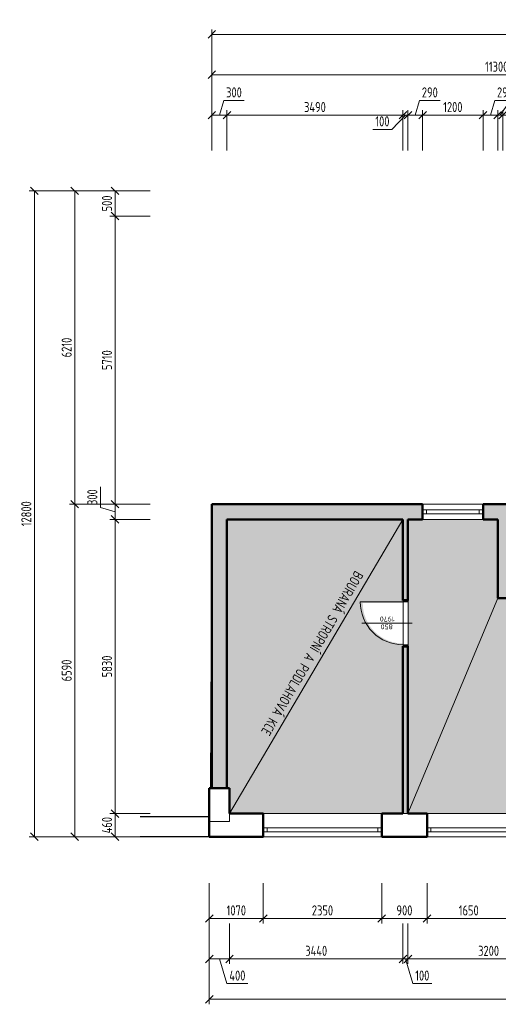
# Model space of a CAD drawing. Header units: millimetres. Extents: x 5450 to 824849, y -109713 to 33478.
# Tile 18 of 21: x 801672 to 811165, y -83835 to -64324. Entities that reach past the tile are written whole.
import ezdxf
from ezdxf.enums import TextEntityAlignment as Align

# ---------------------------------------------------------------- set-up
doc = ezdxf.new("R2010")
doc.units = ezdxf.units.MM
doc.layers.get('Defpoints').update_dxf_attribs({"color": 8})
for name, color, linetype, lineweight, true_color in [('B_pohled', 7, 'Continuous', 18, 0xe07000), ('B_rozhraní', 7, 'Continuous', 13, 0xe07000), ('B_výplně otvorů', 7, 'Continuous', 18, 0xe07000), ('B_řez', 7, 'Continuous', 50, 0xe07000), ('B_šrafy', 7, 'Continuous', 5, 0xe07000)]:
    doc.layers.add(name, color=color, linetype=linetype, lineweight=lineweight, true_color=true_color)
doc.layers.add('S_kóty_100', color=162, linetype='Continuous', lineweight=13)
doc.layers.add('S_tlustá', color=220, linetype='Continuous', lineweight=25)
doc.styles.get("Standard").update_dxf_attribs({"font": 'isocpeur.ttf', "width": 0.75})
doc.dimstyles.new('M 1-100', dxfattribs={"dimscale": 100, "dimtxt": 2, "dimasz": 1.5, "dimexe": 1, "dimexo": 3, "dimgap": 0.6, "dimtad": 1, "dimdec": 0, "dimrnd": 5, "dimdsep": 46, "dimtxsty": 'Standard', "dimblk": 'OBLIQUE', "dimcen": 0.09, "dimclrd": 256, "dimclre": 256, "dimclrt": 256, "dimadec": 0, "dimazin": 0, "dimtfac": 1, "dimtdec": 0, "dimtmove": 1, "dimatfit": 3, "dimldrblk": 'OBLIQUE', "dimfxl": 0, "dimtolj": 1, "dimtzin": 0, "dimlwd": -1, "dimlwe": -1, "dimarcsym": 0})

# ---------------------------------------------------------------- blocks, each defined once
blk = doc.blocks.new('*U14')
at = {"color": 0}
for p, q in [((0, 75), (1650, 75)), ((0, 75), (0, 0)), ((0, 0), (1650, 0)), ((75, 75), (75, 0)), ((1575, 0), (1575, 75)), ((1650, 0), (1650, 75))]:
    blk.add_line(p, q, dxfattribs=at)
blk = doc.blocks.new('*U13')
at = {"color": 0}
for p, q in [((0, 75), (2350, 75)), ((0, 75), (0, 0)), ((0, 0), (2350, 0)), ((75, 75), (75, 0)), ((2275, 0), (2275, 75)), ((2350, 0), (2350, 75))]:
    blk.add_line(p, q, dxfattribs=at)
blk = doc.blocks.new('*U12')
at = {"color": 0}
for p, q in [((0, 75), (1200, 75)), ((0, 75), (0, 0)), ((0, 0), (1200, 0)), ((75, 75), (75, 0)), ((1125, 0), (1125, 75)), ((1200, 0), (1200, 75))]:
    blk.add_line(p, q, dxfattribs=at)
blk = doc.blocks.new('*U127')
for p, q in [((0, -78), (0, 921)), ((-475, 100), (-475, 0)), ((475, 100), (475, 0))]:
    blk.add_line(p, q)
at = {"linetype": 'ByBlock'}
for p, q in [((425, 100), (425, 950)), ((-425, 100), (-475, 100)), ((-425, 0), (-475, 0)), ((-425, 100), (-425, 0)), ((425, 0), (425, 100)), ((475, 100), (425, 100)), ((475, 0), (425, 0))]:
    blk.add_line(p, q, dxfattribs=at)
at = {"linetype": 'Continuous'}
for p, q in [((425, 100), (-425, 100)), ((425, 0), (-425, 0))]:
    blk.add_line(p, q, dxfattribs=at)
at = {"linetype": 'ByBlock'}
blk.add_arc((425, 100), 850, 90, 180, dxfattribs=at)
at = {"flags": 8}
blk.add_attdef('SIRKA', text='', height=100, rotation=90, dxfattribs=at).set_placement((13, 423), align=Align.BOTTOM_CENTER)
blk.add_attdef('VYSKA', text='', height=100, rotation=90, dxfattribs=at).set_placement((35, 415), align=Align.TOP_CENTER)
blk = doc.blocks.new('_Oblique')
at = {"color": 0, "linetype": 'ByBlock', "lineweight": -2}
blk.add_line((-0.5, -0.5), (0.5, 0.5), dxfattribs=at)
blk = doc.blocks.new('*D235')
at = {"layer": 'Defpoints', "color": 0, "lineweight": 18, "transparency": 16777216}
for p in [(809753, -80515), (811403, -80515), (809753, -82135)]:
    blk.add_point(p, dxfattribs=at)
at = {"layer": 'S_kóty_100', "transparency": 16777216}
for p, q in [((809753, -81435), (809753, -82235)), ((811403, -81435), (811403, -82235)), ((811403, -82135), (809753, -82135))]:
    blk.add_line(p, q, dxfattribs=at)
at = {"layer": 'S_kóty_100', "transparency": 16777216, "xscale": 150, "yscale": 150, "zscale": 150, "rotation": 180}
blk.add_blockref('_Oblique', (809753, -82135), dxfattribs=at)
at = {"layer": 'S_kóty_100', "transparency": 16777216, "xscale": 150, "yscale": 150, "zscale": 150}
blk.add_blockref('_Oblique', (811403, -82135), dxfattribs=at)
at = {"layer": 'S_kóty_100', "transparency": 16777216, "insert": (810578, -81975), "char_height": 200, "attachment_point": 5}
blk.add_mtext('\\A1;1650', dxfattribs=at)
blk = doc.blocks.new('*D236')
at = {"layer": 'Defpoints', "color": 0, "lineweight": 18, "transparency": 16777216}
for p in [(808853, -80515), (809753, -80515), (808853, -82135)]:
    blk.add_point(p, dxfattribs=at)
at = {"layer": 'S_kóty_100', "transparency": 16777216}
for p, q in [((808853, -81435), (808853, -82235)), ((809753, -81435), (809753, -82235)), ((809753, -82135), (808853, -82135))]:
    blk.add_line(p, q, dxfattribs=at)
at = {"layer": 'S_kóty_100', "transparency": 16777216, "xscale": 150, "yscale": 150, "zscale": 150, "rotation": 180}
blk.add_blockref('_Oblique', (808853, -82135), dxfattribs=at)
at = {"layer": 'S_kóty_100', "transparency": 16777216, "xscale": 150, "yscale": 150, "zscale": 150}
blk.add_blockref('_Oblique', (809753, -82135), dxfattribs=at)
at = {"layer": 'S_kóty_100', "transparency": 16777216, "insert": (809303, -81975), "char_height": 200, "attachment_point": 5}
blk.add_mtext('\\A1;900', dxfattribs=at)
blk = doc.blocks.new('*D237')
at = {"layer": 'Defpoints', "color": 0, "lineweight": 18, "transparency": 16777216}
for p in [(806503, -80515), (808853, -80515), (806503, -82135)]:
    blk.add_point(p, dxfattribs=at)
at = {"layer": 'S_kóty_100', "transparency": 16777216}
for p, q in [((806503, -81435), (806503, -82235)), ((808853, -81435), (808853, -82235)), ((808853, -82135), (806503, -82135))]:
    blk.add_line(p, q, dxfattribs=at)
at = {"layer": 'S_kóty_100', "transparency": 16777216, "xscale": 150, "yscale": 150, "zscale": 150, "rotation": 180}
blk.add_blockref('_Oblique', (806503, -82135), dxfattribs=at)
at = {"layer": 'S_kóty_100', "transparency": 16777216, "xscale": 150, "yscale": 150, "zscale": 150}
blk.add_blockref('_Oblique', (808853, -82135), dxfattribs=at)
at = {"layer": 'S_kóty_100', "transparency": 16777216, "insert": (807678, -81975), "char_height": 200, "attachment_point": 5}
blk.add_mtext('\\A1;2350', dxfattribs=at)
blk = doc.blocks.new('*D238')
at = {"layer": 'Defpoints', "color": 0, "lineweight": 18, "transparency": 16777216}
for p in [(805433, -80515), (806503, -80515), (805433, -82135)]:
    blk.add_point(p, dxfattribs=at)
at = {"layer": 'S_kóty_100', "transparency": 16777216}
for p, q in [((805433, -81435), (805433, -82235)), ((806503, -81435), (806503, -82235)), ((806503, -82135), (805433, -82135))]:
    blk.add_line(p, q, dxfattribs=at)
at = {"layer": 'S_kóty_100', "transparency": 16777216, "xscale": 150, "yscale": 150, "zscale": 150, "rotation": 180}
blk.add_blockref('_Oblique', (805433, -82135), dxfattribs=at)
at = {"layer": 'S_kóty_100', "transparency": 16777216, "xscale": 150, "yscale": 150, "zscale": 150}
blk.add_blockref('_Oblique', (806503, -82135), dxfattribs=at)
at = {"layer": 'S_kóty_100', "transparency": 16777216, "insert": (805968, -81975), "char_height": 200, "attachment_point": 5}
blk.add_mtext('\\A1;1070', dxfattribs=at)
blk = doc.blocks.new('*D245')
at = {"layer": 'Defpoints', "color": 0, "lineweight": 18, "transparency": 16777216}
for p in [(809373, -80055), (812573, -80055), (809373, -82935)]:
    blk.add_point(p, dxfattribs=at)
at = {"layer": 'S_kóty_100', "transparency": 16777216}
for p, q in [((809373, -82235), (809373, -83035)), ((812573, -82235), (812573, -83035)), ((812573, -82935), (809373, -82935))]:
    blk.add_line(p, q, dxfattribs=at)
at = {"layer": 'S_kóty_100', "transparency": 16777216, "xscale": 150, "yscale": 150, "zscale": 150, "rotation": 180}
blk.add_blockref('_Oblique', (809373, -82935), dxfattribs=at)
at = {"layer": 'S_kóty_100', "transparency": 16777216, "xscale": 150, "yscale": 150, "zscale": 150}
blk.add_blockref('_Oblique', (812573, -82935), dxfattribs=at)
at = {"layer": 'S_kóty_100', "transparency": 16777216, "insert": (810973, -82775), "char_height": 200, "attachment_point": 5}
blk.add_mtext('\\A1;3200', dxfattribs=at)
blk = doc.blocks.new('*D246')
at = {"layer": 'Defpoints', "color": 0, "lineweight": 18, "transparency": 16777216}
for p in [(809273, -80055), (809373, -80055), (809273, -82935)]:
    blk.add_point(p, dxfattribs=at)
at = {"layer": 'S_kóty_100', "transparency": 16777216}
for p, q in [((809273, -82235), (809273, -83035)), ((809373, -82235), (809373, -83035)), ((809273, -82935), (809123, -82935)), ((809373, -82935), (809273, -82935)), ((809373, -82935), (809273, -82935)), ((809323, -82935), (809470, -83425)), ((809373, -82935), (809523, -82935)), ((809470, -83425), (809845, -83425))]:
    blk.add_line(p, q, dxfattribs=at)
at = {"layer": 'S_kóty_100', "transparency": 16777216, "xscale": 150, "yscale": 150, "zscale": 150}
blk.add_blockref('_Oblique', (809273, -82935), dxfattribs=at)
at = {"layer": 'S_kóty_100', "transparency": 16777216, "xscale": 150, "yscale": 150, "zscale": 150, "rotation": 180}
blk.add_blockref('_Oblique', (809373, -82935), dxfattribs=at)
at = {"layer": 'S_kóty_100', "transparency": 16777216, "insert": (809657, -83265), "char_height": 200, "attachment_point": 5}
blk.add_mtext('\\A1;100', dxfattribs=at)
blk = doc.blocks.new('*D247')
at = {"layer": 'Defpoints', "color": 0, "lineweight": 18, "transparency": 16777216}
for p in [(805833, -80055), (809273, -80055), (805833, -82935)]:
    blk.add_point(p, dxfattribs=at)
at = {"layer": 'S_kóty_100', "transparency": 16777216}
for p, q in [((805833, -82235), (805833, -83035)), ((809273, -82235), (809273, -83035)), ((809273, -82935), (805833, -82935))]:
    blk.add_line(p, q, dxfattribs=at)
at = {"layer": 'S_kóty_100', "transparency": 16777216, "xscale": 150, "yscale": 150, "zscale": 150, "rotation": 180}
blk.add_blockref('_Oblique', (805833, -82935), dxfattribs=at)
at = {"layer": 'S_kóty_100', "transparency": 16777216, "xscale": 150, "yscale": 150, "zscale": 150}
blk.add_blockref('_Oblique', (809273, -82935), dxfattribs=at)
at = {"layer": 'S_kóty_100', "transparency": 16777216, "insert": (807553, -82775), "char_height": 200, "attachment_point": 5}
blk.add_mtext('\\A1;3440', dxfattribs=at)
blk = doc.blocks.new('*D248')
at = {"layer": 'Defpoints', "color": 0, "lineweight": 18, "transparency": 16777216}
for p in [(805833, -80055), (805433, -80515), (805433, -82935)]:
    blk.add_point(p, dxfattribs=at)
at = {"layer": 'S_kóty_100', "transparency": 16777216}
for p, q in [((805433, -82235), (805433, -83035)), ((805833, -82235), (805833, -83035)), ((805833, -82935), (805433, -82935)), ((805633, -82935), (805780, -83425)), ((805780, -83425), (806200, -83425))]:
    blk.add_line(p, q, dxfattribs=at)
at = {"layer": 'S_kóty_100', "transparency": 16777216, "xscale": 150, "yscale": 150, "zscale": 150, "rotation": 180}
blk.add_blockref('_Oblique', (805433, -82935), dxfattribs=at)
at = {"layer": 'S_kóty_100', "transparency": 16777216, "xscale": 150, "yscale": 150, "zscale": 150}
blk.add_blockref('_Oblique', (805833, -82935), dxfattribs=at)
at = {"layer": 'S_kóty_100', "transparency": 16777216, "insert": (805990, -83265), "char_height": 200, "attachment_point": 5}
blk.add_mtext('\\A1;400', dxfattribs=at)
blk = doc.blocks.new('*D249')
at = {"layer": 'Defpoints', "color": 0, "lineweight": 18, "transparency": 16777216}
for p in [(805433, -80515), (820633, -80515), (805433, -83735)]:
    blk.add_point(p, dxfattribs=at)
at = {"layer": 'S_kóty_100', "transparency": 16777216}
for p, q in [((805433, -83035), (805433, -83835)), ((820633, -83035), (820633, -83835)), ((820633, -83735), (805433, -83735))]:
    blk.add_line(p, q, dxfattribs=at)
at = {"layer": 'S_kóty_100', "transparency": 16777216, "xscale": 150, "yscale": 150, "zscale": 150, "rotation": 180}
blk.add_blockref('_Oblique', (805433, -83735), dxfattribs=at)
at = {"layer": 'S_kóty_100', "transparency": 16777216, "xscale": 150, "yscale": 150, "zscale": 150}
blk.add_blockref('_Oblique', (820633, -83735), dxfattribs=at)
at = {"layer": 'S_kóty_100', "transparency": 16777216, "insert": (813033, -83575), "char_height": 200, "attachment_point": 5}
blk.add_mtext('\\A1;15200', dxfattribs=at)
blk = doc.blocks.new('*D250')
at = {"layer": 'Defpoints', "color": 0, "lineweight": 18, "transparency": 16777216}
for p in [(803563, -80055), (805833, -80055), (805433, -80515)]:
    blk.add_point(p, dxfattribs=at)
at = {"layer": 'S_kóty_100', "transparency": 16777216}
for p, q in [((804263, -80055), (803463, -80055)), ((803563, -80515), (803563, -80055)), ((804263, -80515), (803463, -80515))]:
    blk.add_line(p, q, dxfattribs=at)
at = {"layer": 'S_kóty_100', "transparency": 16777216, "xscale": 150, "yscale": 150, "zscale": 150}
for p, rotation in [((803563, -80055), 90), ((803563, -80515), 270)]:
    blk.add_blockref('_Oblique', p, dxfattribs=dict(at, rotation=rotation))
at = {"layer": 'S_kóty_100', "transparency": 16777216, "insert": (803403, -80285), "char_height": 200, "attachment_point": 5, "rotation": 90}
blk.add_mtext('\\A1;460', dxfattribs=at)
blk = doc.blocks.new('*D251')
at = {"layer": 'Defpoints', "color": 0, "lineweight": 18, "transparency": 16777216}
for p in [(803563, -74225), (805783, -74225), (805833, -80055)]:
    blk.add_point(p, dxfattribs=at)
at = {"layer": 'S_kóty_100', "transparency": 16777216}
for p, q in [((804263, -74225), (803463, -74225)), ((803563, -80055), (803563, -74225)), ((804263, -80055), (803463, -80055))]:
    blk.add_line(p, q, dxfattribs=at)
at = {"layer": 'S_kóty_100', "transparency": 16777216, "xscale": 150, "yscale": 150, "zscale": 150}
for p, rotation in [((803563, -74225), 90), ((803563, -80055), 270)]:
    blk.add_blockref('_Oblique', p, dxfattribs=dict(at, rotation=rotation))
at = {"layer": 'S_kóty_100', "transparency": 16777216, "insert": (803403, -77140), "char_height": 200, "attachment_point": 5, "rotation": 90}
blk.add_mtext('\\A1;5830', dxfattribs=at)
blk = doc.blocks.new('*D223')
at = {"layer": 'Defpoints', "color": 0, "lineweight": 18, "transparency": 16777216}
for p in [(803563, -73925), (805483, -73925), (805783, -74225)]:
    blk.add_point(p, dxfattribs=at)
at = {"layer": 'S_kóty_100', "transparency": 16777216}
for p, q in [((803273, -73988), (803273, -73583)), ((804263, -73925), (803463, -73925)), ((803563, -74225), (803563, -73925)), ((803563, -74075), (803273, -73988)), ((804263, -74225), (803463, -74225))]:
    blk.add_line(p, q, dxfattribs=at)
at = {"layer": 'S_kóty_100', "transparency": 16777216, "xscale": 150, "yscale": 150, "zscale": 150}
for p, rotation in [((803563, -73925), 90), ((803563, -74225), 270)]:
    blk.add_blockref('_Oblique', p, dxfattribs=dict(at, rotation=rotation))
at = {"layer": 'S_kóty_100', "transparency": 16777216, "insert": (803113, -73785), "char_height": 200, "attachment_point": 5, "rotation": 90}
blk.add_mtext('\\A1;300', dxfattribs=at)
blk = doc.blocks.new('*D252')
at = {"layer": 'Defpoints', "color": 0, "lineweight": 18, "transparency": 16777216}
for p in [(803563, -68215), (818283, -68215), (805483, -73925)]:
    blk.add_point(p, dxfattribs=at)
at = {"layer": 'S_kóty_100', "transparency": 16777216}
for p, q in [((804263, -68215), (803463, -68215)), ((803563, -73925), (803563, -68215)), ((804263, -73925), (803463, -73925))]:
    blk.add_line(p, q, dxfattribs=at)
at = {"layer": 'S_kóty_100', "transparency": 16777216, "xscale": 150, "yscale": 150, "zscale": 150}
for p, rotation in [((803563, -68215), 90), ((803563, -73925), 270)]:
    blk.add_blockref('_Oblique', p, dxfattribs=dict(at, rotation=rotation))
at = {"layer": 'S_kóty_100', "transparency": 16777216, "insert": (803403, -71070), "char_height": 200, "attachment_point": 5, "rotation": 90}
blk.add_mtext('\\A1;5710', dxfattribs=at)
blk = doc.blocks.new('*D253')
at = {"layer": 'Defpoints', "color": 0, "lineweight": 18, "transparency": 16777216}
for p in [(803563, -67715), (816783, -67715), (818283, -68215)]:
    blk.add_point(p, dxfattribs=at)
at = {"layer": 'S_kóty_100', "transparency": 16777216}
for p, q in [((804263, -67715), (803463, -67715)), ((803563, -68215), (803563, -67715)), ((804263, -68215), (803463, -68215))]:
    blk.add_line(p, q, dxfattribs=at)
at = {"layer": 'S_kóty_100', "transparency": 16777216, "xscale": 150, "yscale": 150, "zscale": 150}
for p, rotation in [((803563, -67715), 90), ((803563, -68215), 270)]:
    blk.add_blockref('_Oblique', p, dxfattribs=dict(at, rotation=rotation))
at = {"layer": 'S_kóty_100', "transparency": 16777216, "insert": (803403, -67965), "char_height": 200, "attachment_point": 5, "rotation": 90}
blk.add_mtext('\\A1;500', dxfattribs=at)
blk = doc.blocks.new('*D254')
at = {"layer": 'Defpoints', "color": 0, "lineweight": 18, "transparency": 16777216}
for p in [(802763, -73925), (805483, -73925), (805433, -80515)]:
    blk.add_point(p, dxfattribs=at)
at = {"layer": 'S_kóty_100', "transparency": 16777216}
for p, q in [((803463, -73925), (802663, -73925)), ((802763, -80515), (802763, -73925)), ((803463, -80515), (802663, -80515))]:
    blk.add_line(p, q, dxfattribs=at)
at = {"layer": 'S_kóty_100', "transparency": 16777216, "xscale": 150, "yscale": 150, "zscale": 150}
for p, rotation in [((802763, -73925), 90), ((802763, -80515), 270)]:
    blk.add_blockref('_Oblique', p, dxfattribs=dict(at, rotation=rotation))
at = {"layer": 'S_kóty_100', "transparency": 16777216, "insert": (802603, -77220), "char_height": 200, "attachment_point": 5, "rotation": 90}
blk.add_mtext('\\A1;6590', dxfattribs=at)
blk = doc.blocks.new('*D224')
at = {"layer": 'Defpoints', "color": 0, "lineweight": 18, "transparency": 16777216}
for p in [(802763, -67715), (816783, -67715), (805483, -73925)]:
    blk.add_point(p, dxfattribs=at)
at = {"layer": 'S_kóty_100', "transparency": 16777216}
for p, q in [((803463, -67715), (802663, -67715)), ((802763, -73925), (802763, -67715)), ((803463, -73925), (802663, -73925))]:
    blk.add_line(p, q, dxfattribs=at)
at = {"layer": 'S_kóty_100', "transparency": 16777216, "xscale": 150, "yscale": 150, "zscale": 150}
for p, rotation in [((802763, -67715), 90), ((802763, -73925), 270)]:
    blk.add_blockref('_Oblique', p, dxfattribs=dict(at, rotation=rotation))
at = {"layer": 'S_kóty_100', "transparency": 16777216, "insert": (802603, -70820), "char_height": 200, "attachment_point": 5, "rotation": 90}
blk.add_mtext('\\A1;6210', dxfattribs=at)
blk = doc.blocks.new('*D255')
at = {"layer": 'Defpoints', "color": 0, "lineweight": 18, "transparency": 16777216}
for p in [(801963, -67715), (816783, -67715), (805433, -80515)]:
    blk.add_point(p, dxfattribs=at)
at = {"layer": 'S_kóty_100', "transparency": 16777216}
for p, q in [((802663, -67715), (801863, -67715)), ((801963, -80515), (801963, -67715)), ((802663, -80515), (801863, -80515))]:
    blk.add_line(p, q, dxfattribs=at)
at = {"layer": 'S_kóty_100', "transparency": 16777216, "xscale": 150, "yscale": 150, "zscale": 150}
for p, rotation in [((801963, -67715), 90), ((801963, -80515), 270)]:
    blk.add_blockref('_Oblique', p, dxfattribs=dict(at, rotation=rotation))
at = {"layer": 'S_kóty_100', "transparency": 16777216, "insert": (801803, -74115), "char_height": 200, "attachment_point": 5, "rotation": 90}
blk.add_mtext('\\A1;12800', dxfattribs=at)
blk = doc.blocks.new('*D226')
at = {"layer": 'Defpoints', "color": 0, "lineweight": 18, "transparency": 16777216}
for p in [(811153, -66215), (811153, -74225), (811253, -74225)]:
    blk.add_point(p, dxfattribs=at)
at = {"layer": 'S_kóty_100', "transparency": 16777216}
for p, q in [((811203, -66215), (811549, -65723)), ((811549, -65723), (811924, -65723)), ((811153, -66915), (811153, -66115)), ((811253, -66915), (811253, -66115)), ((811153, -66215), (811003, -66215)), ((811253, -66215), (811153, -66215)), ((811253, -66215), (811153, -66215)), ((811253, -66215), (811403, -66215))]:
    blk.add_line(p, q, dxfattribs=at)
at = {"layer": 'S_kóty_100', "transparency": 16777216, "xscale": 150, "yscale": 150, "zscale": 150}
blk.add_blockref('_Oblique', (811153, -66215), dxfattribs=at)
at = {"layer": 'S_kóty_100', "transparency": 16777216, "xscale": 150, "yscale": 150, "zscale": 150, "rotation": 180}
blk.add_blockref('_Oblique', (811253, -66215), dxfattribs=at)
at = {"layer": 'S_kóty_100', "transparency": 16777216, "insert": (811737, -65563), "char_height": 200, "attachment_point": 5}
blk.add_mtext('\\A1;100', dxfattribs=at)
blk = doc.blocks.new('*D264')
at = {"layer": 'Defpoints', "color": 0, "lineweight": 18, "transparency": 16777216}
for p in [(810863, -66215), (810863, -74225), (811153, -74225)]:
    blk.add_point(p, dxfattribs=at)
at = {"layer": 'S_kóty_100', "transparency": 16777216}
for p, q in [((811008, -66215), (811095, -65925)), ((811095, -65925), (811500, -65925)), ((810863, -66915), (810863, -66115)), ((811153, -66915), (811153, -66115)), ((811153, -66215), (810863, -66215))]:
    blk.add_line(p, q, dxfattribs=at)
at = {"layer": 'S_kóty_100', "transparency": 16777216, "xscale": 150, "yscale": 150, "zscale": 150, "rotation": 180}
blk.add_blockref('_Oblique', (810863, -66215), dxfattribs=at)
at = {"layer": 'S_kóty_100', "transparency": 16777216, "xscale": 150, "yscale": 150, "zscale": 150}
blk.add_blockref('_Oblique', (811153, -66215), dxfattribs=at)
at = {"layer": 'S_kóty_100', "transparency": 16777216, "insert": (811297, -65765), "char_height": 200, "attachment_point": 5}
blk.add_mtext('\\A1;290', dxfattribs=at)
blk = doc.blocks.new('*D265')
at = {"layer": 'Defpoints', "color": 0, "lineweight": 18, "transparency": 16777216}
for p in [(809663, -66215), (809663, -74225), (810863, -74225)]:
    blk.add_point(p, dxfattribs=at)
at = {"layer": 'S_kóty_100', "transparency": 16777216}
for p, q in [((809663, -66915), (809663, -66115)), ((810863, -66915), (810863, -66115)), ((810863, -66215), (809663, -66215))]:
    blk.add_line(p, q, dxfattribs=at)
at = {"layer": 'S_kóty_100', "transparency": 16777216, "xscale": 150, "yscale": 150, "zscale": 150, "rotation": 180}
blk.add_blockref('_Oblique', (809663, -66215), dxfattribs=at)
at = {"layer": 'S_kóty_100', "transparency": 16777216, "xscale": 150, "yscale": 150, "zscale": 150}
blk.add_blockref('_Oblique', (810863, -66215), dxfattribs=at)
at = {"layer": 'S_kóty_100', "transparency": 16777216, "insert": (810263, -66055), "char_height": 200, "attachment_point": 5}
blk.add_mtext('\\A1;1200', dxfattribs=at)
blk = doc.blocks.new('*D266')
at = {"layer": 'Defpoints', "color": 0, "lineweight": 18, "transparency": 16777216}
for p in [(809373, -66215), (809373, -74225), (809663, -74225)]:
    blk.add_point(p, dxfattribs=at)
at = {"layer": 'S_kóty_100', "transparency": 16777216}
for p, q in [((809518, -66215), (809605, -65925)), ((809605, -65925), (810010, -65925)), ((809373, -66915), (809373, -66115)), ((809663, -66915), (809663, -66115)), ((809663, -66215), (809373, -66215))]:
    blk.add_line(p, q, dxfattribs=at)
at = {"layer": 'S_kóty_100', "transparency": 16777216, "xscale": 150, "yscale": 150, "zscale": 150, "rotation": 180}
blk.add_blockref('_Oblique', (809373, -66215), dxfattribs=at)
at = {"layer": 'S_kóty_100', "transparency": 16777216, "xscale": 150, "yscale": 150, "zscale": 150}
blk.add_blockref('_Oblique', (809663, -66215), dxfattribs=at)
at = {"layer": 'S_kóty_100', "transparency": 16777216, "insert": (809807, -65765), "char_height": 200, "attachment_point": 5}
blk.add_mtext('\\A1;290', dxfattribs=at)
blk = doc.blocks.new('*D267')
at = {"layer": 'Defpoints', "color": 0, "lineweight": 18, "transparency": 16777216}
for p in [(809273, -66215), (809273, -74225), (809373, -74225)]:
    blk.add_point(p, dxfattribs=at)
at = {"layer": 'S_kóty_100', "transparency": 16777216}
for p, q in [((809273, -66915), (809273, -66115)), ((809373, -66915), (809373, -66115)), ((809323, -66215), (809053, -66498)), ((809273, -66215), (809123, -66215)), ((809373, -66215), (809273, -66215)), ((809373, -66215), (809273, -66215)), ((809373, -66215), (809523, -66215)), ((809053, -66498), (808678, -66498))]:
    blk.add_line(p, q, dxfattribs=at)
at = {"layer": 'S_kóty_100', "transparency": 16777216, "xscale": 150, "yscale": 150, "zscale": 150}
blk.add_blockref('_Oblique', (809273, -66215), dxfattribs=at)
at = {"layer": 'S_kóty_100', "transparency": 16777216, "xscale": 150, "yscale": 150, "zscale": 150, "rotation": 180}
blk.add_blockref('_Oblique', (809373, -66215), dxfattribs=at)
at = {"layer": 'S_kóty_100', "transparency": 16777216, "insert": (808866, -66338), "char_height": 200, "attachment_point": 5}
blk.add_mtext('\\A1;100', dxfattribs=at)
blk = doc.blocks.new('*D268')
at = {"layer": 'Defpoints', "color": 0, "lineweight": 18, "transparency": 16777216}
for p in [(805783, -66215), (805783, -74225), (809273, -74225)]:
    blk.add_point(p, dxfattribs=at)
at = {"layer": 'S_kóty_100', "transparency": 16777216}
for p, q in [((805783, -66915), (805783, -66115)), ((809273, -66915), (809273, -66115)), ((809273, -66215), (805783, -66215))]:
    blk.add_line(p, q, dxfattribs=at)
at = {"layer": 'S_kóty_100', "transparency": 16777216, "xscale": 150, "yscale": 150, "zscale": 150, "rotation": 180}
blk.add_blockref('_Oblique', (805783, -66215), dxfattribs=at)
at = {"layer": 'S_kóty_100', "transparency": 16777216, "xscale": 150, "yscale": 150, "zscale": 150}
blk.add_blockref('_Oblique', (809273, -66215), dxfattribs=at)
at = {"layer": 'S_kóty_100', "transparency": 16777216, "insert": (807528, -66055), "char_height": 200, "attachment_point": 5}
blk.add_mtext('\\A1;3490', dxfattribs=at)
blk = doc.blocks.new('*D227')
at = {"layer": 'Defpoints', "color": 0, "lineweight": 18, "transparency": 16777216}
for p in [(805483, -66215), (805483, -73925), (805783, -74225)]:
    blk.add_point(p, dxfattribs=at)
at = {"layer": 'S_kóty_100', "transparency": 16777216}
for p, q in [((805633, -66215), (805720, -65925)), ((805720, -65925), (806125, -65925)), ((805483, -66915), (805483, -66115)), ((805783, -66915), (805783, -66115)), ((805783, -66215), (805483, -66215))]:
    blk.add_line(p, q, dxfattribs=at)
at = {"layer": 'S_kóty_100', "transparency": 16777216, "xscale": 150, "yscale": 150, "zscale": 150, "rotation": 180}
blk.add_blockref('_Oblique', (805483, -66215), dxfattribs=at)
at = {"layer": 'S_kóty_100', "transparency": 16777216, "xscale": 150, "yscale": 150, "zscale": 150}
blk.add_blockref('_Oblique', (805783, -66215), dxfattribs=at)
at = {"layer": 'S_kóty_100', "transparency": 16777216, "insert": (805922, -65765), "char_height": 200, "attachment_point": 5}
blk.add_mtext('\\A1;300', dxfattribs=at)
blk = doc.blocks.new('*D228')
at = {"layer": 'Defpoints', "color": 0, "lineweight": 18, "transparency": 16777216}
for p in [(805483, -65415), (816783, -68215), (805483, -73925)]:
    blk.add_point(p, dxfattribs=at)
at = {"layer": 'S_kóty_100', "transparency": 16777216}
for p, q in [((805483, -66115), (805483, -65315)), ((816783, -66115), (816783, -65315)), ((816783, -65415), (805483, -65415))]:
    blk.add_line(p, q, dxfattribs=at)
at = {"layer": 'S_kóty_100', "transparency": 16777216, "xscale": 150, "yscale": 150, "zscale": 150, "rotation": 180}
blk.add_blockref('_Oblique', (805483, -65415), dxfattribs=at)
at = {"layer": 'S_kóty_100', "transparency": 16777216, "xscale": 150, "yscale": 150, "zscale": 150}
blk.add_blockref('_Oblique', (816783, -65415), dxfattribs=at)
at = {"layer": 'S_kóty_100', "transparency": 16777216, "insert": (811133, -65255), "char_height": 200, "attachment_point": 5}
blk.add_mtext('\\A1;11300', dxfattribs=at)
blk = doc.blocks.new('*D271')
at = {"layer": 'Defpoints', "color": 0, "lineweight": 18, "transparency": 16777216}
for p in [(805483, -64615), (820933, -68235), (805483, -73925)]:
    blk.add_point(p, dxfattribs=at)
at = {"layer": 'S_kóty_100', "transparency": 16777216}
for p, q in [((805483, -65315), (805483, -64515)), ((820933, -65315), (820933, -64515)), ((820933, -64615), (805483, -64615))]:
    blk.add_line(p, q, dxfattribs=at)
at = {"layer": 'S_kóty_100', "transparency": 16777216, "xscale": 150, "yscale": 150, "zscale": 150, "rotation": 180}
blk.add_blockref('_Oblique', (805483, -64615), dxfattribs=at)
at = {"layer": 'S_kóty_100', "transparency": 16777216, "xscale": 150, "yscale": 150, "zscale": 150}
blk.add_blockref('_Oblique', (820933, -64615), dxfattribs=at)
at = {"layer": 'S_kóty_100', "transparency": 16777216, "insert": (813208, -64455), "char_height": 200, "attachment_point": 5}
blk.add_mtext('\\A1;15450', dxfattribs=at)

msp = doc.modelspace()

# ---------------------------------------------------------------- hatches: boundary and pattern name
at = {"layer": 'B_šrafy'}
h = msp.add_hatch(dxfattribs=at)
h.set_pattern_fill('AR-SAND', color=256, scale=50, angle=180)
h.set_pattern_definition([(217.5, (935830.474, -50628.33), (3.14967, -96.34119), [0, -76, 0, -85, 0, -81.25]), (187.5, (935830.47, -50628.33), (-88.48884, -141.1073), [0, -41, 0, -68.5, 0, -26.25]), (147.5, (935891.97, -50628.33), (-155.707093, -0.282953), [0, -25, 0, -90, 0, -117.5]), (137.5, (935891.97, -50628.33), (-150.30633, -43.88378), [0, -12.5, 0, -59, 0, -67.5])])
h.paths.add_polyline_path([(816883, -79715), (816983, -79715), (816983, -79165), (816883, -79165)])
h.paths.add_polyline_path([(817783, -74165), (818283, -74165), (818283, -73765), (817783, -73765), (817783, -73925)], flags=16)
h.paths.add_polyline_path([(817963, -68215), (818283, -68215), (818283, -67715), (817963, -67715)], flags=17)
h.paths.add_polyline_path([(817103, -68215), (817963, -68215), (817963, -67715), (817103, -67715)], flags=17)
h.paths.add_polyline_path([(816783, -68215), (817103, -68215), (817103, -67715), (816783, -67715)], flags=17)
h.paths.add_polyline_path([(805483, -79555), (805783, -79555), (805783, -74225), (809273, -74225), (809273, -75835), (809373, -75835), (809373, -74225), (809663, -74225), (809663, -73925), (805483, -73925)])
h.paths.add_polyline_path([(805427, -79555), (805827, -79555), (805833, -79555), (805783, -79555), (805483, -79555), (805433, -79555)])
h.paths.add_polyline_path([(809273, -80055), (809373, -80055), (809373, -76735), (809273, -76735)])
h.paths.add_polyline_path([(812573, -80055), (812673, -80055), (812673, -76735), (812573, -76735)])
h.paths.add_polyline_path([(811403, -79555), (811803, -79555)])
h.paths.add_polyline_path([(815473, -80055), (815573, -80055), (815573, -78465), (815723, -78465), (815723, -78365), (815573, -78365), (815573, -78325), (815473, -78325)])
h.paths.add_polyline_path([(818143, -78335), (818708, -78336.7), (818708, -78335)], flags=17)
h.paths.add_polyline_path([(818143, -78465), (818143, -78365), (816423, -78365), (816423, -78465), (816883, -78465), (816883, -78565), (816983, -78565), (816983, -78465)])
h.paths.add_polyline_path([(820508, -78342.3), (820933, -78343.6), (820933, -68235), (818583, -68235), (818583, -67715), (818283, -67715), (818283, -68215), (818283, -73765), (818283, -74165), (817783, -74165), (817783, -73925), (810863, -73925), (810863, -74225), (811153, -74225), (811153, -75785), (812573, -75785), (812573, -75835), (812673, -75835), (812673, -75785), (814703, -75785), (814703, -75685), (814303, -75685), (814303, -75285), (814203, -75285), (814203, -75685), (811253, -75685), (811253, -74225), (814203, -74225), (814203, -74585), (814303, -74585), (814303, -74225), (815993, -74225), (815993, -75685), (815403, -75685), (815403, -75785), (815993, -75785), (815993, -77275), (815473, -77275), (815473, -77425), (815573, -77425), (815573, -77375), (816093, -77375), (816093, -74225), (818143, -74225), (818143, -77435), (818583, -77435), (818583, -68535), (820633, -68535), (820633, -78335), (820508, -78335)])
h = msp.add_hatch(dxfattribs=at)
h.set_pattern_fill('AR-SAND', color=256, scale=100, angle=180)
h.set_pattern_definition([(217.5, (0, 0), (6.299336, -192.682377), [0, -152, 0, -170, 0, -162.5]), (187.5, (0, 0), (-176.97767, -282.21461), [0, -82, 0, -137, 0, -52.5]), (147.5, (123, -2e-14), (-311.414186, -0.565905), [0, -50, 0, -180, 0, -235]), (137.5, (123, -2e-14), (-300.61266, -87.76756), [0, -25, 0, -118, 0, -135])])
h.paths.add_polyline_path([(818583, -77435), (818243, -77435), (818243, -77485, -0.4142136), (819043, -78285), (818243, -78285), (818243, -78335), (818708, -78335), (820508, -78335), (820633, -78335), (820633, -68535), (818583, -68535)])
h.paths.add_polyline_path([(815573, -80055), (815903, -80055, -0.4142136), (815878, -80030), (815878, -79680, -0.4142136), (815903, -79655), (816453, -79655, -0.4142136), (816478, -79680), (816478, -80030, -0.4142136), (816453, -80055), (816783, -80055), (816783, -79715), (816883, -79715), (816883, -79165), (816983, -79165), (816983, -79715), (818143, -79715), (818143, -79243.6, -0.0469278), (817961.6, -79280.9, -0.0350472), (817861.5, -79284.8, -0.0524432), (817763.6, -79271.4, -0.0611158), (817671.7, -79236.6, -0.093573), (817599.6, -79179.3, -0.1203861), (817565.5, -79112.9, -0.0587096), (817562.8, -79090, -0.0765989), (817571.1, -79061.2, -0.0898711), (817593.8, -79017.2, -0.0727665), (817636.8, -78975.6, -0.0620458), (817697.6, -78942.3, -0.0618051), (817781.2, -78920.6, -0.0305378), (817830.3, -78917.2, -0.0675793), (817942.3, -78931.5, -0.0722847), (818038, -78972.7, -0.1122162), (818095.9, -79029.2, -0.1443721), (818113.8, -79090, -0.1443714), (818095.9, -79150.8, -0.1120981), (818038.1, -79207.3, -0.0723437), (817942.3, -79248.5, -0.0675793), (817830.3, -79262.8, -0.0305414), (817781.2, -79259.4, -0.0618009), (817697.6, -79237.7, -0.0620458), (817636.8, -79204.4, -0.0727013), (817593.9, -79162.9, -0.0899683), (817571.1, -79118.8, -0.07438), (817566.8, -79090, -0.0646096), (817566.1, -79064.7, -0.1163014), (817599.5, -79000.7, -0.0936581), (817671.8, -78943.4, -0.0611004), (817763.6, -78908.6, -0.0523971), (817861.4, -78895.2, -0.0350776), (817961.6, -78899.1, -0.0469278), (818143, -78936.4), (818143, -78665), (818143, -78465), (816983, -78465), (816983, -78565), (816883, -78565), (816883, -78465), (816423, -78465), (816373, -78465, -0.4142136), (815773, -79065), (815773, -78465), (815723, -78465), (815573, -78465)])
h.paths.add_polyline_path([(817670.1, -78996.1, -0.0941469), (817769.7, -78966, -0.1286068), (817917.5, -78988.2, -0.1623604), (817988.1, -79051.1, -0.1312382), (817998.5, -79090, -0.1312382), (817988.1, -79128.9, -0.1622332), (817917.6, -79191.7, -0.1286875), (817769.7, -79214, -0.0941291), (817670.1, -79183.9, -0.1584831), (817612.1, -79124.6, -0.1155841), (817604, -79090, -0.1154981), (817612.1, -79055.4, -0.1584831)], flags=16)
h.paths.add_polyline_path([(817955.3, -79090, -1), (817880.3, -79090, -1)], flags=0)
h.paths.add_polyline_path([(817941.8, -79090, -1), (817893.8, -79090, -1)], flags=0)
h.paths.add_polyline_path([(818090.7, -79090, -1), (818055.7, -79090, -1)], flags=16)
h.paths.add_polyline_path([(815573, -78275), (815573, -78325), (815573, -78365), (815723, -78365), (815773, -78365), (816373, -78365), (816423, -78365), (818143, -78365), (818143, -78335), (818143, -78285), (818143, -77485), (818143, -77435), (818143, -77255), (817143, -77255), (816643, -77255, -1), (816543, -77255), (816093, -77255), (816093, -77375), (815573, -77375), (815573, -77425), (815573, -77475)])
h.paths.add_polyline_path([(817143, -77255), (817643, -77255), (817643, -76985), (817143, -76985)])
h.paths.add_polyline_path([(817643, -77255), (818143, -77255), (818143, -76985), (817643, -76985)])
h.paths.add_polyline_path([(817643, -76965), (818143, -76965), (818143, -76715), (817643, -76715)])
h.paths.add_polyline_path([(817143, -76965), (817643, -76965), (817643, -76715), (817158, -76715), (817143, -76730)])
h.paths.add_polyline_path([(817643, -76675), (818143, -76675), (818143, -76445), (817643, -76445)])
h.paths.add_polyline_path([(817198, -76675), (817643, -76675), (817643, -76445), (817428, -76445)])
h.paths.add_polyline_path([(817756.3, -76385), (818143, -76385), (818143, -76175), (817700, -76175)])
h.paths.add_polyline_path([(817193, -76385), (817488, -76385), (817536.3, -76336.6), (817476.5, -76113.6), (817643, -76280), (817643, -76095), (817193, -76095)])
h.paths.add_polyline_path([(817536.3, -76336.6), (817488, -76385), (817643, -76385), (817643, -76280), (817476.5, -76113.6)], flags=17)
h.paths.add_polyline_path([(817759.4, -76396.4), (817699.6, -76173.4), (817778, -76095), (817643, -76095), (817643, -76280)])
h.paths.add_polyline_path([(817193, -76675), (817198, -76675), (817428, -76445), (817488, -76385), (817193, -76385)])
h.paths.add_polyline_path([(817643, -76445), (818143, -76445), (818143, -76385), (817756.3, -76385), (817759.4, -76396.4), (817748, -76385), (817643, -76385)])
h.paths.add_polyline_path([(817428, -76445), (817643, -76445), (817643, -76385), (817488, -76385)])
h.paths.add_polyline_path([(817699.6, -76173.4), (817700, -76175), (818143, -76175), (818143, -76095), (817778, -76095)])
h.paths.add_polyline_path([(817778, -76095), (818143, -76095), (818143, -75905), (817968, -75905)])
h.paths.add_polyline_path([(817968, -75905), (818143, -75905), (818143, -75805), (818068, -75805)])
h.paths.add_polyline_path([(817643, -76095), (817778, -76095), (818068, -75805), (817643, -75805)])
h.paths.add_polyline_path([(817193, -76095), (817643, -76095), (817643, -75805), (817193, -75805)])
h.paths.add_polyline_path([(817193, -75805), (817643, -75805), (817643, -75565, -0.414212), (817593, -75515), (817193, -75515)])
h.paths.add_polyline_path([(817643, -75805), (818068, -75805), (818143, -75730), (818143, -75515), (817693, -75515, -0.4142151), (817643, -75565)])
h.paths.add_polyline_path([(816093, -75515), (817043, -75515), (817043, -75465), (817193, -75465), (817193, -75515), (817593, -75515, -1), (817693, -75515), (818143, -75515), (818143, -74225), (816093, -74225)])
h.paths.add_polyline_path([(816593, -75805), (817043, -75805), (817043, -75515), (816593, -75515)])
h.paths.add_polyline_path([(816593, -76095), (817043, -76095), (817043, -75805), (816593, -75805)])
h.paths.add_polyline_path([(816593, -76385), (817043, -76385), (817043, -76095), (816593, -76095)])
h.paths.add_polyline_path([(816593, -76675), (817043, -76675), (817043, -76385), (816593, -76385)])
h.paths.add_polyline_path([(816593, -76965), (817043, -76965), (817043, -76675), (816593, -76675)])
h.paths.add_polyline_path([(816593, -77205, -0.414212), (816643, -77255), (817043, -77255), (817043, -76965), (816593, -76965)])
h.paths.add_polyline_path([(816093, -77255), (816543, -77255, -0.4142151), (816593, -77205), (816593, -76965), (816093, -76965)])
h.paths.add_polyline_path([(816093, -76965), (816593, -76965), (816593, -76675), (816093, -76675)])
h.paths.add_polyline_path([(816093, -76675), (816593, -76675), (816593, -76385), (816093, -76385)])
h.paths.add_polyline_path([(816093, -76385), (816593, -76385), (816593, -76095), (816093, -76095)])
h.paths.add_polyline_path([(816093, -76095), (816593, -76095), (816593, -75805), (816093, -75805)])
h.paths.add_polyline_path([(816093, -75805), (816593, -75805), (816593, -75515), (816093, -75515)])
h.paths.add_polyline_path([(814303, -75235), (814303, -75285), (814303, -75685), (814703, -75685), (814753, -75685), (815353, -75685), (815403, -75685), (815993, -75685), (815993, -74225), (814303, -74225), (814303, -74585), (814303, -74635)])
h.paths.add_polyline_path([(811253, -75685), (814203, -75685), (814203, -75285), (814203, -75235, -0.4142136), (813603, -74635), (814203, -74635), (814203, -74585), (814203, -74225), (811253, -74225)])
h.paths.add_polyline_path([(812673, -80055), (813083, -80055), (815473, -80055), (815473, -78325), (815473, -78275, -0.4142136), (814673, -77475), (815473, -77475), (815473, -77425), (815473, -77275), (815993, -77275), (815993, -75785), (815403, -75785), (815353, -75785, -0.4142136), (814753, -76385), (814753, -75785), (814703, -75785), (812673, -75785), (812673, -75835), (812673, -75885), (812673, -76685), (812673, -76735)])
h.paths.add_polyline_path([(809373, -80055), (809753, -80055), (811403, -80055), (811403, -79555), (811803, -79555), (811803, -80055), (812573, -80055), (812573, -76735), (812573, -76685, -0.4142136), (811773, -75885), (812573, -75885), (812573, -75835), (812573, -75785), (811153, -75785), (811153, -74225), (810863, -74225), (809663, -74225), (809373, -74225), (809373, -75835), (809376.5, -75835), (809376.5, -75885), (809376.5, -76685), (809376.5, -76735)])
h.paths.add_polyline_path([(805783, -79555), (805833, -79555), (805833, -80055), (806503, -80055), (808853, -80055), (809273, -80055), (809273, -76735), (809276.5, -76685, -0.4142136), (808476.5, -75885), (809276.5, -75885), (809276.5, -75835), (809273, -75835), (809273, -74225), (805783, -74225)])

# ---------------------------------------------------------------- linework, layer by layer
at = {"layer": 'B_pohled'}
for points in [[(809273, -74225), (805833, -80055)], [(811153, -75785), (809373, -80055)]]:
    msp.add_lwpolyline(points, dxfattribs=at)
at = {"layer": 'B_rozhraní', "color": 7, "ltscale": 2}
msp.add_lwpolyline([(805833, -80055), (805833, -80215), (805433, -80215)], dxfattribs=at)
at = {"layer": 'B_výplně otvorů'}
for p, q in [((806503, -80055), (808853, -80055)), ((808853, -80515), (806503, -80515)), ((809753, -80515), (811403, -80515))]:
    msp.add_line(p, q, dxfattribs=at)
at = {"layer": 'B_výplně otvorů', "color": 7}
msp.add_line((811403, -80055), (809753, -80055), dxfattribs=at)
at = {"layer": 'B_výplně otvorů'}
for points in [[(810863, -73925), (809663, -73925)], [(810863, -74225), (809663, -74225)]]:
    msp.add_lwpolyline(points, dxfattribs=at)
at = {"layer": 'B_řez'}
for p, q in [((809663, -73925), (805483, -73925)), ((805483, -73925), (805483, -79555)), ((809663, -74225), (809663, -73925)), ((817783, -73925), (810863, -73925)), ((810863, -73925), (810863, -74225)), ((805783, -79555), (805783, -74225)), ((805783, -74225), (809273, -74225)), ((809273, -74225), (809273, -75835)), ((809373, -75835), (809373, -74225)), ((809373, -74225), (809663, -74225)), ((810863, -74225), (811153, -74225)), ((811153, -74225), (811153, -75785)), ((809273, -75835), (809373, -75835)), ((811153, -75785), (812573, -75785)), ((809273, -80055), (809273, -76735)), ((809273, -76735), (809373, -76735)), ((809373, -76735), (809373, -80055))]:
    msp.add_line(p, q, dxfattribs=at)
at = {"layer": 'B_řez', "color": 7}
for p, q in [((805483, -79555), (805433, -79555)), ((805433, -79555), (805433, -80115)), ((805833, -79555), (805783, -79555)), ((805833, -80055), (805833, -79555)), ((808853, -80515), (808853, -80055)), ((808853, -80055), (809273, -80055)), ((809373, -80055), (809753, -80055)), ((809753, -80055), (809753, -80515)), ((809753, -80515), (808853, -80515))]:
    msp.add_line(p, q, dxfattribs=at)
for points in [[(805483, -79555), (805783, -79555)], [(805433, -80515), (806503, -80515), (806503, -80055), (805833, -80055)], [(805433, -80115), (805433, -80515)]]:
    msp.add_lwpolyline(points, dxfattribs=at)
at = {"layer": 'Defpoints', "color": 3, "linetype": 'Continuous', "lineweight": 18, "ltscale": 0.5}
msp.add_lwpolyline([(820933, -78335), (820933, -68235), (818583, -68235), (818583, -67715), (816783, -67715), (816783, -68215), (818283, -68215), (818283, -73925), (808013, -73925), (808013, -73925), (805483, -73925), (805458, -79555), (805833, -79555), (805833, -80055), (811403, -80055), (811403, -79555), (811803, -79555), (811803, -80055), (816783, -80055), (816783, -79715), (818143, -79715), (818143, -78335)], close=True, dxfattribs=at)
at = {"layer": 'S_tlustá'}
for p, q in [((804060.8, -80115), (805433, -80115)), ((805433, -80515), (804060.8, -80515))]:
    msp.add_line(p, q, dxfattribs=at)

# ---------------------------------------------------------------- block references
at = {"layer": 'B_výplně otvorů', "xscale": -1}
for name, p in [('*U12', (810863, -74112.5)), ('*U13', (808853, -80415)), ('*U14', (811403, -80415))]:
    msp.add_blockref(name, p, dxfattribs=at)
at = {"layer": 'B_výplně otvorů'}
ref = msp.add_blockref('*U127', (809376.5, -76285), dxfattribs=dict(at, rotation=89.99999999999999))
ref.add_attrib('VYSKA', '1970', dxfattribs={"layer": '0', "height": 100, "rotation": 180}).set_placement((808961.6, -76250.2), align=Align.TOP_CENTER)
ref.add_attrib('SIRKA', '850', dxfattribs={"layer": '0', "height": 100, "rotation": 180}).set_placement((808953.6, -76272), align=Align.BOTTOM_CENTER)

# ---------------------------------------------------------------- texts
at = {"layer": 'B_pohled', "insert": (808497.5, -75329.7), "char_height": 200, "attachment_point": 1, "rotation": 239.65764}
msp.add_mtext_dynamic_manual_height_columns('BOURANÁ STROPNÍ A PODLAHOVÁ KCE', width=4444.446, gutter_width=12.5, heights=[0], dxfattribs=at)

# ---------------------------------------------------------------- dimensions: what is measured, and where the dimension line sits
at = {"layer": 'S_kóty_100'}
for base, p1, p2, angle, picture, middle in [((805483, -64615), (820933, -68235), (805483, -73925), 180, '*D271', (813208, -64455)), ((805483, -65415), (816783, -68215), (805483, -73925), 180, '*D228', (811133, -65255)), ((805483, -66215), (805783, -74225), (805483, -73925), 180, '*D227', (805780, -65765)), ((809373, -66215), (809663, -74225), (809373, -74225), 180, '*D266', (809665, -65765)), ((810863, -66215), (811153, -74225), (810863, -74225), 180, '*D264', (811155, -65765)), ((805783, -66215), (809273, -74225), (805783, -74225), 180, '*D268', (807528, -66055)), ((809663, -66215), (810863, -74225), (809663, -74225), 180, '*D265', (810263, -66055)), ((801963, -67715), (805433, -80515), (816783, -67715), 270, '*D255', (801803, -74115)), ((802763, -67715), (805483, -73925), (816783, -67715), 270, '*D224', (802603, -70820)), ((803563, -67715), (818283, -68215), (816783, -67715), 270, '*D253', (803403, -67965)), ((803563, -68215), (805483, -73925), (818283, -68215), 270, '*D252', (803403, -71070)), ((803563, -73925), (805783, -74225), (805483, -73925), 270, '*D223', (803113, -73928)), ((802763, -73925), (805433, -80515), (805483, -73925), 270, '*D254', (802603, -77220)), ((803563, -74225), (805833, -80055), (805783, -74225), 270, '*D251', (803403, -77140)), ((803563, -80055), (805433, -80515), (805833, -80055), 270, '*D250', (803403, -80285)), ((805433, -82935), (805833, -80055), (805433, -80515), 180, '*D248', (805840, -83265)), ((805833, -82935), (809273, -80055), (805833, -80055), 180, '*D247', (807553, -82775)), ((809273, -82935), (809373, -80055), (809273, -80055), 180, '*D246', (809530, -83265)), ((809373, -82935), (812573, -80055), (809373, -80055), 180, '*D245', (810973, -82775)), ((805433, -82135), (806503, -80515), (805433, -80515), 180, '*D238', (805968, -81975)), ((805433, -83735), (820633, -80515), (805433, -80515), 180, '*D249', (813033, -83575)), ((806503, -82135), (808853, -80515), (806503, -80515), 180, '*D237', (807678, -81975)), ((808853, -82135), (809753, -80515), (808853, -80515), 180, '*D236', (809303, -81975)), ((809753, -82135), (811403, -80515), (809753, -80515), 180, '*D235', (810578, -81975))]:
    dim = msp.add_linear_dim(base=base, p1=p1, p2=p2, angle=angle, dimstyle='M 1-100', dxfattribs=at)
    dim.commit()
    dim.dimension.update_dxf_attribs({"geometry": picture, "text_midpoint": middle})
for base, p1, p2, picture, middle in [((811153, -66215), (811253, -74225), (811153, -74225), '*D226', (811609.2, -65722.8)), ((809273, -66215), (809373, -74225), (809273, -74225), '*D267', (808993.4, -66498.3))]:
    dim = msp.add_linear_dim(base=base, p1=p1, p2=p2, angle=180, dimstyle='M 1-100', dxfattribs=at)
    dim.commit()
    dim.dimension.update_dxf_attribs({"geometry": picture, "text_midpoint": middle, "dimtype": 160})

doc.saveas('drawing.dxf')
